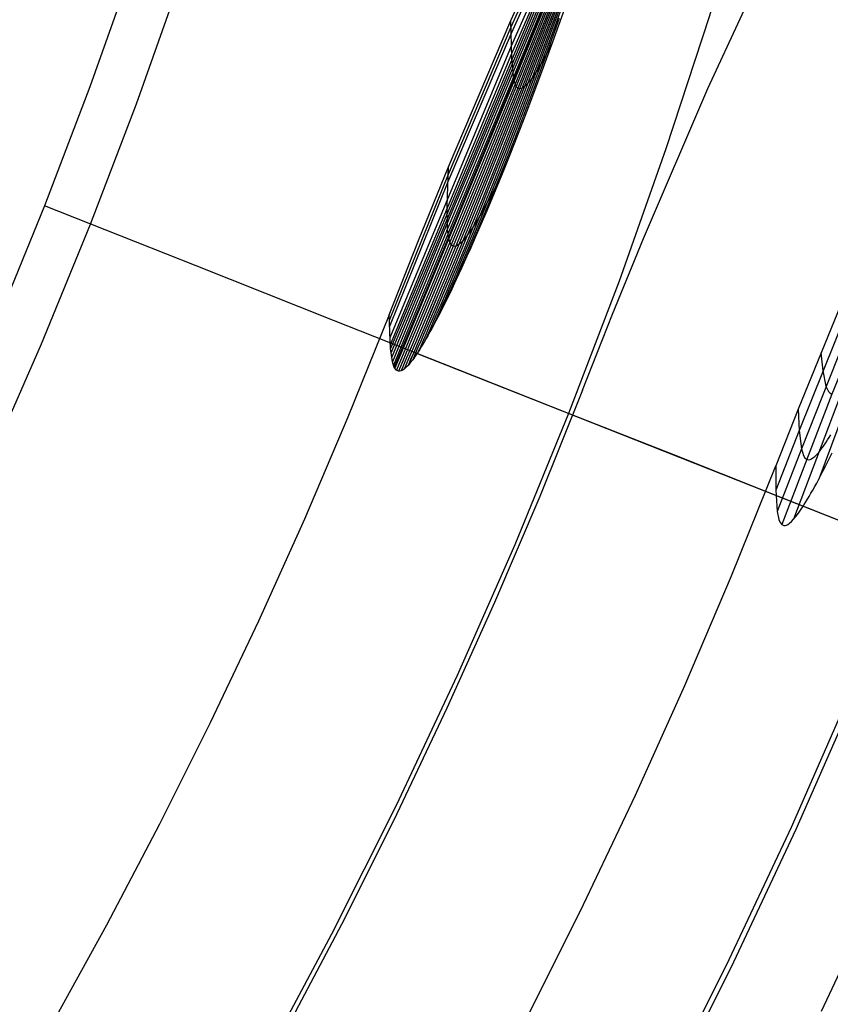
# Model space of a CAD drawing. Header units: millimetres. Extents: x -14 to 488, y -50 to 50.
# Tile 242 of 256: x 476.81 to 480.71, y -12.96 to -8.22. Entities that reach past the tile are written whole.
import ezdxf

# ---------------------------------------------------------------- set-up
doc = ezdxf.new("R2010")
doc.units = ezdxf.units.MM
doc.header["$MEASUREMENT"] = 0
doc.layers.add('Default', color=7, linetype='Continuous')

msp = doc.modelspace()

# ---------------------------------------------------------------- linework, layer by layer
at = {"layer": 'Default', "extrusion": (1.292040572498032e-07, -2.433438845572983e-08, 0.9999999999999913)}
msp.add_lwpolyline([(425.4104418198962, 6.3269047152e-06), (425.416150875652, -0.5703396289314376), (425.4334368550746, -1.144471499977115), (425.4625310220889, -1.722073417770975), (425.5036546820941, -2.302815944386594), (425.5570183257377, -2.886356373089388), (425.6228207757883, -3.472339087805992), (425.7012483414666, -4.060395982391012), (425.7924739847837, -4.650146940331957), (425.8966565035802, -5.241200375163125), (426.0139397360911, -5.833153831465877), (426.1444517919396, -6.425594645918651), (426.288304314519, -7.018100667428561), (426.4455917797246, -7.610241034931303), (426.6163908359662, -8.201577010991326), (426.8007596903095, -8.791662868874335), (426.9987375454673, -9.380046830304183), (427.2103440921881, -9.966272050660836), (427.4355790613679, -10.54987764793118), (427.6744218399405, -11.13039977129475), (427.9268311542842, -11.70737270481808), (428.1927448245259, -12.28033000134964), (428.4720795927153, -12.84880564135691), (428.7647310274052, -13.41233521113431), (429.0705735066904, -13.97045709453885), (429.3894602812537, -14.52271367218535), (429.721223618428, -15.06865252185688), (430.0656750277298, -15.60782761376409), (430.4226055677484, -16.1398004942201), (430.7917862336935, -16.66414145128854), (431.1729684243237, -17.180430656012), (431.5658844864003, -17.68825927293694), (431.9702483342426, -18.18723053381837), (432.3857561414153, -18.67696076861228), (432.812087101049, -19.15708038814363), (433.2489042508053, -19.62723481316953), (433.6958553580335, -20.08708534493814), (434.1525738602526, -20.53630997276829), (434.6186798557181, -20.97460411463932), (435.0937811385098, -21.40168128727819), (435.5774742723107, -21.8172737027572), (436.069345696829, -22.22113278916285), (436.5689728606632, -22.61302963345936), (437.0759253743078, -22.99275534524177), (437.5897661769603, -23.36012134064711), (438.1100527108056, -23.71495954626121), (438.6363380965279, -24.05712252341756), (439.1681723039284, -24.38648351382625), (439.7051033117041, -24.70293640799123), (440.2466782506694, -25.00639563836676), (440.7924445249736, -25.2967959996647), (441.341950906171, -25.5740923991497), (441.8947485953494, -25.83825954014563), (442.4503922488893, -26.08929154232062), (443.0084409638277, -26.3272015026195), (443.5684592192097, -26.55202100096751), (444.1300177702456, -26.76379955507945), (444.6926944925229, -26.96260402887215), (445.2560751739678, -27.14851799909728), (445.8197542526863, -27.32164108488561), (446.3833354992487, -27.48208824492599), (446.9464326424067, -27.6299890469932), (447.5086699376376, -27.76548691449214), (448.0696826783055, -27.88873835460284), (448.6291176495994, -27.99991217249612), (449.1906659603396, -28.09986515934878), (449.7580775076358, -28.18914196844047), (450.3310846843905, -28.26745686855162), (450.9094047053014, -28.33453140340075), (451.4927397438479, -28.39009528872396), (452.0807771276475, -28.4338873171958), (452.6731895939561, -28.46565626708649), (453.269635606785, -28.48516181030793), (453.8697597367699, -28.49217541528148), (454.4731931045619, -28.48648123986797), (455.0795538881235, -28.46787700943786), (455.6884478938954, -28.43617487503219), (456.2994691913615, -28.3912022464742), (456.9122008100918, -28.33280259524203), (457.5262154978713, -28.26083622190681), (458.1410765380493, -28.17518098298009), (458.7563386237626, -28.07573297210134), (459.3715487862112, -27.96240715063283), (459.9862473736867, -27.8351379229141), (460.5999690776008, -27.69387965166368), (461.2122440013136, -27.53860710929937), (461.8225987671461, -27.36931586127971), (462.43055765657, -27.18602257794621), (463.0356437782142, -26.98876527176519), (463.6373802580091, -26.77760345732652), (464.2352914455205, -26.55261823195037), (464.8289041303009, -26.31391227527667), (465.4177487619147, -26.06160976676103), (466.0013606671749, -25.79585622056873), (466.5792812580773, -25.51681823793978), (467.1510592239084, -25.22468317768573), (467.7162517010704, -24.91965874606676), (468.2744254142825, -24.60197250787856), (468.8251577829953, -24.27187132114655), (469.3680379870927, -23.92962069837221), (469.902667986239, -23.57550409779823), (470.428663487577, -23.20982214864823), (470.9456548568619, -22.83289181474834), (471.4532879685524, -22.44504550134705), (471.9512249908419, -22.04663011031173), (472.439145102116, -21.63800604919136), (472.9167451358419, -21.21954619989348), (473.3837401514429, -20.79163485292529), (473.8398639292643, -20.35466661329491), (474.284869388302, -19.90904528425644), (474.7185289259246, -19.4551827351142), (475.1406346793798, -18.99349775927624), (475.5509987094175, -18.52441492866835), (475.9494531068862, -18.04836345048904), (476.3358500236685, -17.56577603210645), (476.7100616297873, -17.07708775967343), (477.071979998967, -16.58273499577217), (477.4215169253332, -16.083154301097), (477.7586036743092, -15.57878138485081), (478.083190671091, -15.07005008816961), (478.3952471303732, -14.55739140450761), (478.6947606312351, -14.04123254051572), (478.9817366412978, -13.52199602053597), (479.2561979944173, -13.00009883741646), (479.5181843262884, -12.47595165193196), (479.7677514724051, -11.94995804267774), (480.0049708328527, -11.4225138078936), (480.2299287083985, -10.89400632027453), (480.4427256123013, -10.36481393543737)], dxfattribs=at)
at = {"layer": 'Default'}
for points in [[(478.6645370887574, -2.816319e-10), (478.6584367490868, -0.5496129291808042), (478.6399190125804, -1.103889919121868), (478.6086664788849, -1.66246791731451), (478.5643730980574, -2.224963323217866), (478.5067455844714, -2.790972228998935), (478.4355048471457, -3.360070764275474), (478.3503874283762, -3.931815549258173), (478.2511469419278, -4.505744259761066), (478.1375555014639, -5.081376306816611), (478.0094051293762, -5.658213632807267), (477.8665091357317, -6.235741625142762), (477.7087034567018, -6.813430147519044), (477.5358479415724, -7.390734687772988), (477.3478275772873, -7.967097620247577), (477.1445536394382, -8.541949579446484), (476.9259647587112, -9.114710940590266), (476.6920278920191, -9.684793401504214), (476.4427391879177, -10.25160165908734), (476.1781247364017, -10.81453517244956), (475.8982411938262, -11.37299000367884), (475.6031762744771, -11.92636072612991), (475.2930491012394, -12.47404238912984), (474.9680104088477, -13.01543252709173)], [(475.1705992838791, -13.14060283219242), (475.4987639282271, -12.59400610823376), (475.8118736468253, -12.04105735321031), (476.1097762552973, -11.48236482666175), (476.3923514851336, -10.91853929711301), (476.6595107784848, -10.35019201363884), (476.9111969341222, -9.777932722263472), (477.1473836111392, -9.20236773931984), (477.3680746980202, -8.624098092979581), (477.573303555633, -8.043717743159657), (477.763132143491, -7.461811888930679), (477.9376500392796, -6.878955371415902), (478.0969733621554, -6.295711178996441), (478.2412436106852, -5.712629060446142), (478.3706264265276, -5.130244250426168), (478.4853102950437, -4.549076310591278), (478.585505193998, -3.969628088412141), (478.671441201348, -3.392384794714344), (478.7433670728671, -2.817813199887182), (478.8015487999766, -2.246360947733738), (478.8462681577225, -1.678455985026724), (478.8778212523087, -1.114506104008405), (478.8965170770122, -0.5548985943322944), (478.9026760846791, -2.922295e-10)], [(481.3755905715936, -1.207174e-10), (481.3688223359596, -0.6097872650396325), (481.3482771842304, -1.224749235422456), (481.3136029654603, -1.844483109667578), (481.2644601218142, -2.468563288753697), (481.2005232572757, -3.096541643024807), (481.1214827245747, -3.727947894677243), (481.0270462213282, -4.362290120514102), (480.916940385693, -4.999055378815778), (480.7909123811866, -5.637710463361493), (480.6487314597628, -6.277702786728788), (480.4901904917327, -6.918461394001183), (480.3151074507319, -7.559398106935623), (480.123326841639, -8.199908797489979), (479.914721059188, -8.83937478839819), (479.6891916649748, -9.47716437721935), (479.4466705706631, -10.11263447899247), (479.1871211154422, -10.74513238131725), (478.9105390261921, -11.37399760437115), (478.6169532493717, -11.99856385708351), (478.3064266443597, -12.61816107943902), (477.979056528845, -13.23211755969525)], [(483.1395860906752, -1.1976e-12), (483.1323832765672, -0.6489408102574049), (483.110518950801, -1.303388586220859), (483.0736183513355, -1.962914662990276), (483.0213201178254, -2.627066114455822), (482.9532779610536, -3.295366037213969), (482.8691623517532, -3.967313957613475), (482.7686622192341, -4.642386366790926), (482.6514866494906, -5.320037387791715), (482.5173665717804, -5.999699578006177), (482.3660564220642, -6.680784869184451), (482.1973357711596, -7.362685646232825), (482.0110109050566, -8.044775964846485), (481.80691634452, -8.726412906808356), (481.5849162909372, -9.406938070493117), (481.3449059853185, -10.08567919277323), (481.0868129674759, -10.76195189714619), (480.810598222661, -11.4350615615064), (480.5162572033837, -12.10430529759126), (480.2038207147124, -12.76897403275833), (479.8733556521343, -13.42835468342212)], [(483.1648289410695, -3.59359e-11), (483.1576199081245, -0.6495010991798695), (483.1357367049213, -1.304513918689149), (483.0988042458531, -1.96460942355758), (483.04646085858, -2.629334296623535), (482.9783599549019, -3.298211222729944), (482.8941717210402, -3.970739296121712), (482.7935848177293, -4.6463945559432), (482.6763080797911, -5.324630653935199), (482.5420722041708, -6.004879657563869), (482.3906314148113, -6.686552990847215), (482.2217650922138, -7.369042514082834), (482.0352793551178, -8.051721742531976), (481.8310085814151, -8.733947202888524), (481.6088168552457, -9.415059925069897), (481.3685993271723, -10.09438706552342), (481.1102834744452, -10.77124365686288), (480.8338302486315, -11.44493447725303), (480.5392350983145, -12.11475603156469), (480.2265288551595, -12.77999863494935), (479.8957784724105, -13.43994858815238)], [(483.6475002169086, -1.1784e-12), (483.640172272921, -0.6602144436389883), (483.6179281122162, -1.326031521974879), (483.5803864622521, -1.997015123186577), (483.5271796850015, -2.67270445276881), (483.4579554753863, -3.352614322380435), (483.3723785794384, -4.036235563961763), (483.2701325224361, -4.723035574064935), (483.1509213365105, -5.412458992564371), (483.0144712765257, -6.103928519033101), (482.8605325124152, -6.796845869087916), (482.6888807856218, -7.490592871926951), (482.4993190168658, -8.184532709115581), (482.2916788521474, -8.87801129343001), (482.0658221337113, -9.570358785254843), (481.8216422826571, -10.26089124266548), (481.559065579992, -10.94891239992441), (481.27805233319, -11.63371556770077), (480.9785979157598, -12.31458564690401), (480.6607336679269, -12.99080124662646)]]:
    msp.add_lwpolyline(points, dxfattribs=at)
at = {"layer": 'Default', "extrusion": (-0.05148994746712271, 0.01781120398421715, 0.9985146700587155)}
msp.add_lwpolyline([(-148.8747727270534, 469.0147037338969), (-148.8747727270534, 471.022294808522)], dxfattribs=at)
at = {"layer": 'Default', "extrusion": (-0.05317537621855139, 0.02076682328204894, 0.998369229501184)}
msp.add_lwpolyline([(-165.1195591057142, 463.4026984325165), (-165.1195591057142, 465.4026981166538)], dxfattribs=at)
at = {"layer": 'Default', "extrusion": (0.00111210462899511, 0.9997798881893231, -0.02095085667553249)}
msp.add_lwpolyline([(-478.5483996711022, 259.6356002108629), (-478.5980938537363, 258.6996212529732)], dxfattribs=at)
at = {"layer": 'Default'}
for points in [[(478.5828257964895, -9.63845194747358, 259.8858120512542), (478.72393034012, -9.281838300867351, 259.8903343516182), (478.8683294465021, -8.92671411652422, 259.9022998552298), (479.1686205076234, -8.22198500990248, 259.9414525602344), (479.4871854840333, -7.526264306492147, 259.9903572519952)], [(479.4886958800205, -7.549419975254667, 259.6868134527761), (479.1690274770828, -8.254243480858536, 259.6793063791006), (478.8668729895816, -8.96328630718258, 259.6807773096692), (478.5835224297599, -9.666583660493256, 259.69519875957)], [(479.4903577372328, -7.571325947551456, 259.3877039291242), (479.169498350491, -8.285717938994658, 259.4196025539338), (478.8654613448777, -8.999479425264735, 259.4599443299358), (478.5842689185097, -9.694497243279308, 259.5045832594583)], [(479.4939982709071, -7.611373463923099, 258.8030838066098), (479.1707194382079, -8.345919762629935, 258.907414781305), (478.5862631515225, -9.74886847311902, 259.1228827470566)], [(479.4966880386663, -7.635354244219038, 258.4232234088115), (479.1718859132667, -8.383764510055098, 258.5709792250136), (478.5882358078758, -9.783428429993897, 258.8676811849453)], [(479.5127923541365, -10.00163604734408, 259.94289864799), (479.6576152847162, -9.635907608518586, 259.947657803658), (479.8060611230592, -9.271830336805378, 259.9597434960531), (480.1158626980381, -8.54963551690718, 259.996143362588), (480.4466355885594, -7.836908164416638, 260.0342822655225)], [(479.3349827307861, -8.023300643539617, 258.317012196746), (478.5895046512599, -9.799905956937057, 258.7403530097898)], [(479.3371157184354, -8.044228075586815, 258.0548693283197), (478.5918702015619, -9.82347881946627, 258.5488708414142)], [(479.3395046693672, -8.063763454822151, 257.7964381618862), (478.8624529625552, -9.197789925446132, 258.1460549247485), (478.5949104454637, -9.84532108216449, 258.3572146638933)], [(479.3422091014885, -8.081787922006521, 257.5417252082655), (478.8638814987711, -9.22526451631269, 257.9288138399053), (478.7229778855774, -9.563751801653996, 258.0506493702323), (478.5987962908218, -9.86502580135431, 258.1653015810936)], [(479.3453220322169, -8.098098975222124, 257.2907569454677), (479.1808163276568, -8.495497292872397, 257.4299011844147), (478.8663256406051, -9.250038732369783, 257.71196146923), (478.6624172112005, -9.740063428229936, 257.9103953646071), (478.6037773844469, -9.881984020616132, 257.9731159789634)], [(479.4286596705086, -8.095749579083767, 255.0119923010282), (479.3595858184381, -8.284042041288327, 255.1016462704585), (479.2901462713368, -8.469819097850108, 255.1948591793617), (479.2208321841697, -8.651899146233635, 255.2914978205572), (479.1521930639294, -8.82897708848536, 255.3916511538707), (479.0847892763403, -8.99969097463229, 255.4955635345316), (479.0517257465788, -9.0822357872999, 255.5490057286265), (479.0191811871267, -9.162678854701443, 255.6034793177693), (478.9872444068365, -9.240807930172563, 255.6590809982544), (478.9560197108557, -9.31638277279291, 255.7159173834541), (478.925600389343, -9.389191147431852, 255.7740338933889), (478.896079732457, -9.459020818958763, 255.8334759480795), (478.8675510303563, -9.525659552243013, 255.8942889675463), (478.8536878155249, -9.557715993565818, 255.9252237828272), (478.8401075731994, -9.58889511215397, 255.9565183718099), (478.8268219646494, -9.619170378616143, 255.988178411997), (478.8138426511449, -9.648515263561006, 256.020209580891), (478.8011812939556, -9.67690323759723, 256.0526175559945), (478.7888495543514, -9.70430777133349, 256.08540801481)], [(479.4450651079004, -8.070231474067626, 254.8138161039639), (479.3797768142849, -8.25149998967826, 254.9035239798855), (479.3140368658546, -8.430179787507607, 254.9970191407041), (479.2482233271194, -8.60534493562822, 255.0943333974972), (479.1827920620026, -8.775885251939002, 255.1956994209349), (479.1503687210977, -8.859052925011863, 255.2480206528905), (479.1182196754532, -8.940622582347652, 255.3014973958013), (479.0864045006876, -9.020446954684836, 255.3561771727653), (479.0549827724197, -9.098378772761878, 255.4121075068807), (479.024032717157, -9.17422635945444, 255.4694070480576), (478.9936527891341, -9.24776054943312, 255.5281976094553), (478.9639329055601, -9.318777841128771, 255.5885314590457), (478.934962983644, -9.387074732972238, 255.6504608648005), (478.9207873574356, -9.420139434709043, 255.6820402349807), (478.9068329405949, -9.452447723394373, 255.7140380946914), (478.8931109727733, -9.483974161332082, 255.746460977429), (478.8796326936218, -9.514693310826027, 255.7793154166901), (478.8664093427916, -9.544579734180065, 255.812607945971), (478.8534521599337, -9.573607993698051, 255.8463450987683), (478.8407723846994, -9.601752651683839, 255.8805334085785), (478.8283812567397, -9.628988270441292, 255.915179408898)], [(481.6753998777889, -8.070494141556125, 258.0492227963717), (481.4982532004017, -8.385394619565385, 257.9200842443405), (481.412123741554, -8.543590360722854, 257.8535481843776), (481.3289765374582, -8.702221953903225, 257.785323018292), (481.250064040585, -8.861129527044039, 257.7151440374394), (481.1749744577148, -9.020220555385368, 257.6436333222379), (481.0333875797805, -9.338866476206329, 257.4991558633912), (480.7725608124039, -9.978947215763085, 257.2111025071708), (480.5288158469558, -10.62198200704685, 256.9325792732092)], [(479.3476860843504, -8.107944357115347, 257.1248762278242), (479.1831553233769, -8.507910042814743, 257.2706223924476), (478.8686606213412, -9.264796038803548, 257.5670118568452), (478.7289699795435, -9.59994110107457, 257.7087739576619), (478.6657856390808, -9.751829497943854, 257.7773533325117), (478.6078618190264, -9.891462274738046, 257.8443204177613)], [(479.3489475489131, -8.112466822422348, 257.0435630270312), (479.184455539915, -8.513597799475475, 257.192354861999), (478.8700479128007, -9.271480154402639, 257.4954705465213), (478.7306371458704, -9.605903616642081, 257.6409981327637), (478.6677056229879, -9.757004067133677, 257.7115871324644), (478.610129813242, -9.895520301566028, 257.7806560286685)], [(479.3531853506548, -8.124670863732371, 256.8001902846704), (479.1890430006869, -8.528843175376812, 256.9573185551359), (479.027919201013, -8.920862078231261, 257.1187823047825), (478.8752995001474, -9.288978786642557, 257.2793532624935), (478.803929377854, -9.46030481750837, 257.3581792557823), (478.7368276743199, -9.62106537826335, 257.435909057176), (478.6746662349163, -9.769784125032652, 257.5125126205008), (478.6456480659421, -9.839166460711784, 257.5503826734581), (478.6181169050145, -9.904984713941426, 257.5879598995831)], [(479.3581600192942, -8.134424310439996, 256.5607101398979), (479.1947743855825, -8.540761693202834, 256.7248595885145), (479.0342767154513, -8.934007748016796, 256.8941455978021), (478.8823880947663, -9.301770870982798, 257.0636843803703), (478.8115014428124, -9.472116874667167, 257.1475447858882), (478.7450121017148, -9.631238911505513, 257.2307405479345), (478.6836285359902, -9.777576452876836, 257.313272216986), (478.6550728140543, -9.845463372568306, 257.3542891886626), (478.6280592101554, -9.909568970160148, 257.3951403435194)], [(479.3640413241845, -8.141312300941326, 256.3252945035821), (479.2019126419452, -8.548687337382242, 256.4951995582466), (479.0425133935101, -8.942143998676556, 256.671159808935), (478.8917205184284, -9.308797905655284, 256.8487834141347), (478.8214355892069, -9.4779277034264, 256.9373787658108), (478.7556236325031, -9.63528793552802, 257.0258516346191), (478.7246259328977, -9.709044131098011, 257.0700541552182), (478.6950235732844, -9.77924553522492, 257.1142404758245), (478.6669089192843, -9.845688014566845, 257.1584154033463), (478.6403743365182, -9.90816743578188, 257.2025837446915)], [(479.3710326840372, -8.144837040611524, 256.0940669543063), (479.2107725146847, -8.551827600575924, 256.2684874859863), (479.0530440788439, -8.94421278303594, 256.4500040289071), (478.9769878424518, -9.13081125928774, 256.5421860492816), (478.9037851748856, -9.308804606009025, 256.6348631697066), (478.834242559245, -9.476420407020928, 256.7279120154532), (478.8011050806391, -9.555769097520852, 256.7746303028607), (478.7691838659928, -9.631863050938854, 256.8214916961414), (478.7385741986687, -9.70449081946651, 256.8685065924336), (478.7093713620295, -9.773440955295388, 256.915685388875), (478.6816706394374, -9.838502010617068, 256.9630384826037), (478.6555673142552, -9.899462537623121, 257.0105762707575)], [(479.3793460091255, -8.144469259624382, 255.867208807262), (479.2216808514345, -8.549342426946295, 256.0449605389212), (479.0662984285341, -8.939094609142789, 256.2309733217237), (478.9913052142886, -9.124162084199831, 256.3260855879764), (478.9190866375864, -9.300464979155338, 256.4222737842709), (478.8504493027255, -9.466205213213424, 256.5195198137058), (478.8177388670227, -9.544532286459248, 256.5686193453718), (478.7862301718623, -9.619541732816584, 256.6180588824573), (478.7560204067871, -9.691016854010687, 256.6678551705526), (478.7272067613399, -9.758740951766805, 256.7180249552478), (478.6998864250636, -9.822497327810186, 256.7685849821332), (478.6868166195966, -9.852819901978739, 256.7940165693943), (478.674156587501, -9.882069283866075, 256.8195519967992)], [(479.379382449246, -8.144459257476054, 255.8663034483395), (479.2217293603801, -8.549320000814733, 256.0440662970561), (479.0663578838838, -8.939058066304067, 256.2300951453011), (478.9913695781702, -9.12411792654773, 256.3252183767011), (478.9191554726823, -9.300412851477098, 256.4214200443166), (478.8505221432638, -9.466144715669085, 256.5186825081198), (478.8178135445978, -9.544467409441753, 256.5677914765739), (478.7863065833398, -9.619472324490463, 256.6172412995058), (478.7560984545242, -9.690942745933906, 256.6670487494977), (478.7272863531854, -9.758661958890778, 256.7172305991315), (478.6999674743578, -9.822413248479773, 256.7678036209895), (478.6868983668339, -9.852733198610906, 256.7932420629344), (478.6742390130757, -9.881979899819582, 256.8187845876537)], [(479.3891522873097, -8.139757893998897, 255.6450012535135), (479.2349010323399, -8.540511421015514, 255.8250065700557), (479.1581569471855, -8.735907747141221, 255.9187789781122), (479.0826212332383, -8.92582801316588, 256.0145583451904), (479.0090070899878, -9.108622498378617, 256.1122082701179), (478.938027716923, -9.282641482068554, 256.2115923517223), (478.9037671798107, -9.36581094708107, 256.2619449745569), (478.8704751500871, -9.446091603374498, 256.3128129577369), (478.8382496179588, -9.523263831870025, 256.3642200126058), (478.8071885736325, -9.597108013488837, 256.4161898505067), (478.7773900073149, -9.667404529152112, 256.468746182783), (478.7489519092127, -9.733933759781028, 256.5219127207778), (478.735273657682, -9.765717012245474, 256.5487322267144), (478.7219722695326, -9.796476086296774, 256.5757131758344), (478.7090599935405, -9.826183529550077, 256.6028585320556), (478.6965490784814, -9.854811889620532, 256.630171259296)], [(479.4005658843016, -8.130325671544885, 255.4280280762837), (479.2506062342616, -8.52472832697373, 255.6094725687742), (479.1758847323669, -8.716881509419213, 255.704418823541), (479.1022338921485, -8.903605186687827, 255.801848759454), (479.0303326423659, -9.083304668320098, 255.9017466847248), (478.960859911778, -9.254385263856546, 256.0040969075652), (478.9272650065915, -9.336158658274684, 256.0562437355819), (478.8945775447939, -9.415092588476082, 256.1091337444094), (478.862895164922, -9.49096705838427, 256.1627979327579), (478.8323155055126, -9.563562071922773, 256.2172672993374), (478.8029362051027, -9.63265763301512, 256.2725728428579), (478.7887272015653, -9.665824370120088, 256.3005488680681), (478.7748549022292, -9.698033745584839, 256.3287455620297), (478.7613315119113, -9.729258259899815, 256.3571667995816), (478.7481692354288, -9.759470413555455, 256.3858164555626), (478.7353802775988, -9.788642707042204, 256.4146984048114), (478.7229768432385, -9.816747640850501, 256.4438165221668)], [(479.4136992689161, -8.115785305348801, 255.21684081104), (479.3414890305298, -8.309797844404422, 255.3063330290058), (479.2689670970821, -8.501371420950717, 255.3991567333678), (479.196714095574, -8.689122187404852, 255.495018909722), (479.1253550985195, -8.87159764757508, 255.5938703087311), (479.0555183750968, -9.047297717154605, 255.6958233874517), (479.0213672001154, -9.132138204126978, 255.7479981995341), (478.9878321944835, -9.21472231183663, 255.8009906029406), (478.9550106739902, -9.29482326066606, 255.8548760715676), (478.9230116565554, -9.372194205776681, 255.909746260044), (478.8919312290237, -9.44661753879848, 255.9656394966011), (478.8618654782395, -9.517875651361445, 256.0225941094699), (478.8329104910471, -9.585750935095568, 256.0806484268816), (478.8188795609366, -9.618352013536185, 256.1100999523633), (478.8051623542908, -9.650025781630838, 256.1398407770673), (478.791770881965, -9.680745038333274, 256.1698756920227), (478.778717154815, -9.710482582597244, 256.2002094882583), (478.7660131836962, -9.739211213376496, 256.2308469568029), (478.7536709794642, -9.766903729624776, 256.2617928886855)], [(479.4268969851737, -8.166089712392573, 254.5307363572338), (479.3694776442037, -8.326395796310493, 254.6252586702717), (479.3116090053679, -8.483832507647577, 254.7244045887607), (479.2535105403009, -8.637817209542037, 254.8286668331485), (479.2244562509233, -8.713301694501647, 254.8829128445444), (479.195441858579, -8.787667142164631, 254.9386734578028), (479.1664998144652, -8.860828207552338, 254.9960271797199), (479.1376625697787, -8.932699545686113, 255.0550525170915), (479.1089800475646, -9.003146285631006, 255.1159102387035), (479.0805325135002, -9.071971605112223, 255.178750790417), (479.0523979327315, -9.138997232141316, 255.24363719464), (479.0246542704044, -9.20404489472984, 255.3106324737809), (478.9973794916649, -9.266936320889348, 255.379799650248), (478.9706515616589, -9.327493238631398, 255.4512017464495), (478.9575170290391, -9.356840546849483, 255.4877605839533), (478.9445484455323, -9.38553737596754, 255.5249017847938), (478.9317555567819, -9.413561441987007, 255.562633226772), (478.919148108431, -9.44089046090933, 255.600962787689)], [(481.5052188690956, -8.194046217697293, 259.0700322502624), (481.3512049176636, -8.488362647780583, 259.0008265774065), (481.2027317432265, -8.784846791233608, 258.9276170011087), (481.0635209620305, -9.082648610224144, 258.8502760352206), (480.8061602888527, -9.680783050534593, 258.6927597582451), (480.56592489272, -10.28294040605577, 258.5412642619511), (480.4496635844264, -10.5848972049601, 258.4708680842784)], [(481.5808654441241, -8.158830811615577, 258.5593793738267), (481.4142621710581, -8.465660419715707, 258.460175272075), (481.2543642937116, -8.774537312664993, 258.3561578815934), (481.1790126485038, -8.929500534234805, 258.3019088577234), (481.1067349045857, -9.084658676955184, 258.2466105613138), (480.9692103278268, -9.395467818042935, 258.1348983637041), (480.7128980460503, -10.02005887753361, 257.9129588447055), (480.4716121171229, -10.64776947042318, 257.7012196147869)], [(479.4015943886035, -8.212747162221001, 254.7128350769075), (479.3402385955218, -8.383181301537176, 254.8066606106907), (479.2785237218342, -8.55032224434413, 254.904690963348), (479.216796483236, -8.713299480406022, 255.0073038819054), (479.1860471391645, -8.792929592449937, 255.0604899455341), (479.1554373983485, -8.871162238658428, 255.1150150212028), (479.1250148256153, -8.94787857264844, 255.1709435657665), (479.0948269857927, -9.02295974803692, 255.2283400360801), (479.064940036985, -9.096240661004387, 255.2873451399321), (479.0354462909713, -9.16750785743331, 255.3480957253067), (479.0064325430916, -9.236569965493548, 255.4106504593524), (478.9779855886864, -9.303235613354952, 255.4750680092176), (478.9501922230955, -9.367313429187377, 255.5414070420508), (478.9365677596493, -9.398322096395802, 255.5753154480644), (478.9231392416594, -9.428612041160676, 255.6097262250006), (478.9099175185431, -9.458159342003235, 255.6446467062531), (478.8969134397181, -9.486940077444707, 255.6800842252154), (478.8841378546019, -9.514930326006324, 255.7160461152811), (478.871601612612, -9.54210616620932, 255.7525397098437)], [(479.3694777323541, -8.326395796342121, 254.625258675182), (479.3546464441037, -8.35554446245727, 254.7149898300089), (479.3402385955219, -8.383181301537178, 254.8066606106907), (479.3333837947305, -8.395893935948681, 254.8534071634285), (479.3267608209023, -8.407878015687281, 254.9007509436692), (479.3140368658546, -8.430179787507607, 254.9970191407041), (479.301805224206, -8.45088346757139, 255.0951004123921), (479.2901462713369, -8.469819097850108, 255.1948591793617), (479.2791955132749, -8.486653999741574, 255.2962247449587), (479.2689670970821, -8.501371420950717, 255.3991567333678), (479.2594440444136, -8.514036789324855, 255.5036078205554), (479.2506062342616, -8.524728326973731, 255.6094725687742), (479.2424325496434, -8.5335269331, 255.7166364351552), (479.23490103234, -8.540511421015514, 255.8250065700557), (479.2216808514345, -8.549342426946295, 256.0449605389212), (479.2107725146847, -8.551827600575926, 256.2684874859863), (479.2019126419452, -8.548687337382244, 256.4951995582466), (479.1947743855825, -8.540761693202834, 256.7248595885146), (479.1831553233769, -8.507910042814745, 257.2706223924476), (479.1726258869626, -8.401814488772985, 258.4049151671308), (479.1686204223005, -8.221984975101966, 259.9414525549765)], [(481.3726823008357, -8.21556627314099, 260.0764467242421), (481.1227822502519, -8.74519957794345, 260.0568218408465), (480.7715294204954, -9.550466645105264, 260.0199233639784), (480.5501708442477, -10.09263687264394, 260.0026978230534), (480.4427592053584, -10.36482026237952, 259.9999852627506)], [(481.4375780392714, -8.206855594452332, 259.5766600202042), (481.297121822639, -8.486488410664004, 259.5374544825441), (481.1610417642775, -8.768409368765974, 259.4950544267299), (481.0312180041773, -9.051721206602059, 259.4499215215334), (480.7866155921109, -9.621016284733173, 259.3582982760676), (480.5554980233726, -10.19452536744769, 259.2733535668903), (480.4434681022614, -10.48225542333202, 259.2365050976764)], [(481.620411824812, -8.19687617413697, 257.4024059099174), (481.5311086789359, -8.354900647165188, 257.3214779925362), (481.4453390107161, -8.513333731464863, 257.2385552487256), (481.3646569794, -8.67202554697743, 257.1532735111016), (481.2885468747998, -8.830889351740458, 257.0663775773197), (481.1464803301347, -9.149051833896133, 256.8907892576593), (480.8882649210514, -9.787966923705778, 256.5399286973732), (480.6492656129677, -10.42970036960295, 256.197932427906)], [(479.1376626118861, -8.932699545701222, 255.055052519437), (479.1053648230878, -9.001473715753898, 255.184196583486), (479.0948269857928, -9.022959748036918, 255.2283400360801), (479.0845084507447, -9.043255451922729, 255.2732850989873), (479.0744249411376, -9.062463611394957, 255.3189690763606), (479.0645814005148, -9.080774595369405, 255.3652804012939), (479.0549827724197, -9.098378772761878, 255.4121075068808), (479.036545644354, -9.131871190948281, 255.5070049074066), (479.0191811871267, -9.162678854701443, 255.6034793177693), (479.010922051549, -9.176897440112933, 255.6522953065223), (479.0029462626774, -9.190302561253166, 255.7014897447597), (478.9952506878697, -9.202906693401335, 255.7510567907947), (478.9878321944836, -9.21472231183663, 255.8009906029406), (478.9738131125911, -9.236042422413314, 255.9019126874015), (478.9608599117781, -9.254385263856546, 256.0040969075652), (478.9489422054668, -9.269877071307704, 256.107370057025), (478.938027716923, -9.282641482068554, 256.2115923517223), (478.9281230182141, -9.292763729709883, 256.3161969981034), (478.9190866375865, -9.300464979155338, 256.4222737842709), (478.9110027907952, -9.30575434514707, 256.5283780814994), (478.9037851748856, -9.308804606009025, 256.6348631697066), (478.8973789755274, -9.309763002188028, 256.7416816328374), (478.8917205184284, -9.308797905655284, 256.8487834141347), (478.8823880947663, -9.301770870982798, 257.0636843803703), (478.8752995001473, -9.288978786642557, 257.2793532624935), (478.8686606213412, -9.264796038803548, 257.5670118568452), (478.8638814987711, -9.225264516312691, 257.9288138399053), (478.8620299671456, -9.115129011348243, 258.72738027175), (478.8683293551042, -8.926714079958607, 259.9022998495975)], [(480.7793691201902, -10.64023768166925, 3.428798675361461), (480.5940851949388, -10.56688546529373, 3.328540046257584), (480.3948258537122, -10.48800050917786, 3.226738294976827), (480.1810229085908, -10.40335787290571, 3.12356350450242), (479.9521081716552, -10.31273261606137, 3.019185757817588), (479.7075134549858, -10.21589979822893, 2.913775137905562), (479.4466705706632, -10.11263447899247, 2.80750172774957), (478.9125167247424, -9.901167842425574, 2.606696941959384), (478.3163543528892, -9.66515259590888, 2.404489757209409), (477.6551742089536, -9.403397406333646, 2.201908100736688), (476.9259670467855, -9.114710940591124, 1.999979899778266)], [(478.919148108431, -9.44089046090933, 255.600962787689), (478.8950420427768, -9.492686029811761, 255.6757811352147), (478.8831877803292, -9.51784602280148, 255.713806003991), (478.8716016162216, -9.542106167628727, 255.7525397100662), (478.8603603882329, -9.5652379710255, 255.7921457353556), (478.8494415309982, -9.587322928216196, 255.832546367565), (478.8387976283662, -9.608520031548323, 255.8736035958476), (478.8283812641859, -9.628988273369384, 255.9151794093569), (478.8081423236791, -9.668068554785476, 255.9995222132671), (478.7983635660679, -9.686578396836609, 256.0422709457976), (478.7888495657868, -9.704307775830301, 256.0854080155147), (478.7796233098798, -9.721200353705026, 256.1289344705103), (478.7706868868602, -9.737255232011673, 256.172845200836), (478.7620371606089, -9.752485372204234, 256.2171335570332), (478.7536709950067, -9.766903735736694, 256.2617928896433), (478.7455852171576, -9.780523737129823, 256.306813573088), (478.7377765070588, -9.793360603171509, 256.3521740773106), (478.7302415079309, -9.80543001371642, 256.3978498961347), (478.7229768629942, -9.816747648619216, 256.4438165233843), (478.7092445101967, -9.837190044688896, 256.5365329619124), (478.6965491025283, -9.85481189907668, 256.630171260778), (478.684906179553, -9.869679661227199, 256.7241952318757), (478.6741566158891, -9.882069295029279, 256.8195519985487), (478.6644082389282, -9.8919314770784, 256.9149122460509), (478.6555673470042, -9.899462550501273, 257.0105762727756), (478.6475778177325, -9.904816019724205, 257.1064871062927), (478.6403743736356, -9.908167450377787, 257.2025837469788), (478.6338899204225, -9.909695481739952, 257.2988109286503), (478.6280592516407, -9.90956898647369, 257.3951403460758), (478.6181169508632, -9.904984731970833, 257.5879599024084), (478.6078618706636, -9.891462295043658, 257.8443204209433), (478.5987963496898, -9.865025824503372, 258.1653015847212), (478.5895047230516, -9.79990598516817, 258.7403530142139), (478.5828257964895, -9.63845194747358, 259.8858120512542)], [(478.5828257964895, -9.63845194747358, 259.8858120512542), (478.3849417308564, -10.13055844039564, 259.8858124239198), (478.1757489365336, -10.62202803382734, 259.8858127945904), (477.9551539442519, -11.11250888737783, 259.8858131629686), (477.7230765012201, -11.60164077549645, 259.8858135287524), (477.4794502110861, -12.0890556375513, 259.8858138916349), (477.2242231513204, -12.57437817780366, 259.8858142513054), (476.9573584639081, -13.05722651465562, 259.8858146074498)], [(478.71808462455, -9.82419394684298, 256.4754606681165), (482.2207312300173, -11.21085979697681, 162.9176396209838)], [(480.659734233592, -9.821052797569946, 260.0098048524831), (480.6696585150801, -9.907281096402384, 259.3144136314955), (480.6843754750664, -9.981386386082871, 258.6156939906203), (480.6960569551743, -10.00731071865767, 258.264785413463), (480.7037044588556, -10.01565156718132, 258.0889727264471), (480.7128980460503, -10.02005887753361, 257.9129588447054)], [(479.5127923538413, -10.00163604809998, 259.94289864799), (479.3074518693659, -10.5122854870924, 259.9428988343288), (479.090376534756, -11.02227402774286, 259.9428990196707), (478.8614693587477, -11.53123657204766, 259.9428992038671), (478.6206470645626, -12.03879932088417, 259.9428993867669), (478.3678407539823, -12.54458034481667, 259.9428995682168), (478.1029965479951, -13.04819020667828, 259.9428997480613)], [(480.5501706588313, -10.09263680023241, 260.0026978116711), (480.5554980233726, -10.19452536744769, 259.2733535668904), (480.56592489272, -10.28294040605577, 258.5412642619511), (480.575753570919, -10.3153022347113, 258.1736856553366), (480.5825925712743, -10.32659510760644, 257.9895269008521), (480.5910751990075, -10.33373231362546, 257.8051580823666), (480.601509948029, -10.33593142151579, 257.6206667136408), (480.6076010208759, -10.33480440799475, 257.5284740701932), (480.6143577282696, -10.33197119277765, 257.4363816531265), (480.621842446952, -10.32726540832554, 257.3444381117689), (480.6301175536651, -10.32052068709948, 257.2526920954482), (480.6392454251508, -10.31157066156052, 257.1611922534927), (480.6492884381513, -10.30024896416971, 257.0699872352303), (480.6603027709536, -10.28639734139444, 256.9791458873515), (480.672319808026, -10.26988999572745, 256.8888178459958), (480.6853647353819, -10.2506092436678, 256.7991729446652), (480.6922805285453, -10.23989206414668, 256.7546597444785), (480.6994627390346, -10.22843740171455, 256.7103810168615), (480.7069145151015, -10.21623054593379, 256.6663579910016)], [(480.4427592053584, -10.36482026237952, 259.9999852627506), (480.4434682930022, -10.48225549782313, 259.2365051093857), (480.449663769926, -10.58489727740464, 258.4708680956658), (480.4577039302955, -10.62366876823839, 258.0865325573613), (480.4637810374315, -10.63790547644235, 257.8939851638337), (480.4716122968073, -10.64776954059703, 257.7012196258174), (480.4815253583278, -10.65244009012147, 257.5083258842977), (480.4874131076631, -10.65243363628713, 257.4119347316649), (480.4940100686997, -10.65063262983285, 257.315648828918), (480.5013825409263, -10.64686202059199, 257.2195192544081), (480.5095968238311, -10.64094675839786, 257.123597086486), (480.5187192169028, -10.63271179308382, 257.0279334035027), (480.5288160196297, -10.6219820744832, 256.9325792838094), (480.539946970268, -10.60859109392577, 256.8376071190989), (480.5521455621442, -10.59240650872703, 256.7431745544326), (480.5654387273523, -10.57330451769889, 256.6494605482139), (480.5725041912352, -10.56262080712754, 256.6029289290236), (480.5798533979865, -10.5511613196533, 256.5566440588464), (480.5874897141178, -10.53891058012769, 256.5106283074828), (480.595416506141, -10.52585311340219, 256.4649040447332), (480.6036371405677, -10.51197344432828, 256.4194936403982), (480.6121549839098, -10.49725609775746, 256.374419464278), (480.6209734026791, -10.48168559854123, 256.3297038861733), (480.6300957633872, -10.46524647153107, 256.2853692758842), (480.639525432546, -10.44792324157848, 256.2414380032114), (480.6492657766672, -10.42970043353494, 256.1979324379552), (480.6593177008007, -10.41056878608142, 256.1548727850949), (480.6696722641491, -10.39054389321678, 256.1122705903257), (480.680318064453, -10.36964756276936, 256.0701352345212), (480.6912436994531, -10.34790160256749, 256.0284760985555), (480.7024377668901, -10.32532782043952, 255.9873025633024), (480.7138888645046, -10.30194802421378, 255.9466240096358)]]:
    msp.add_polyline3d(points, dxfattribs=at)

doc.saveas('drawing.dxf')
